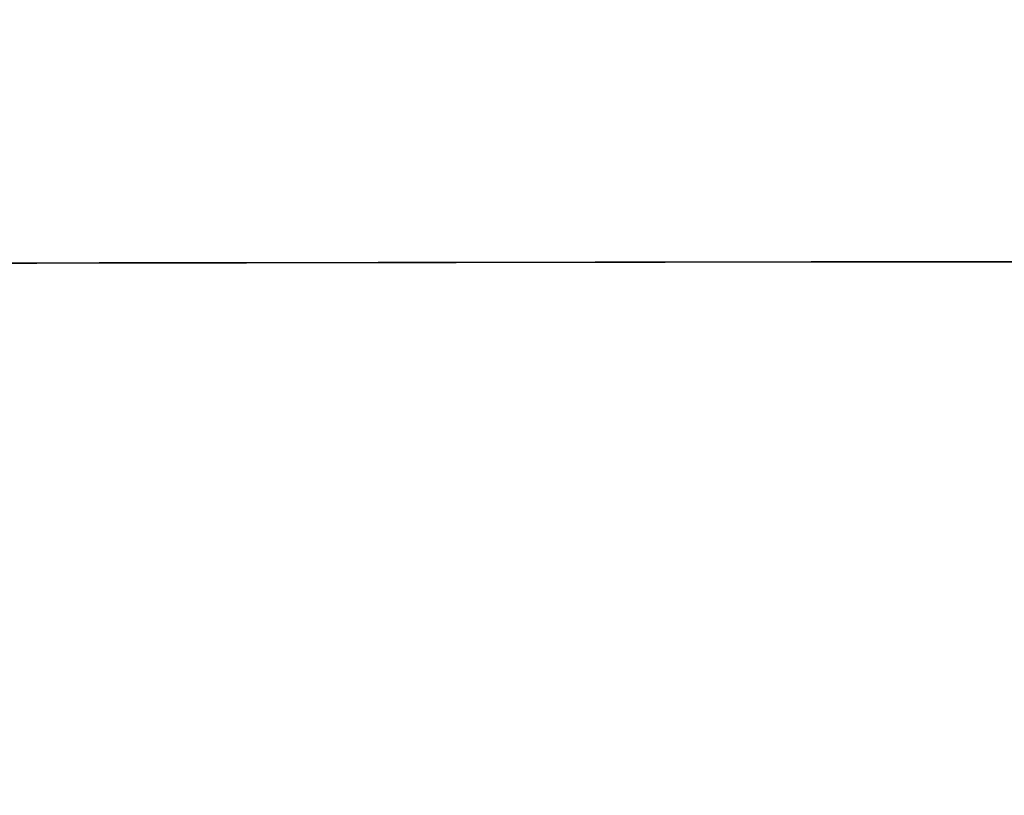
# Model space of a CAD drawing. Header units: millimetres. Extents: x -2852 to 102, y -106 to 97.
# Tile 185 of 256: x -1354 to -1335, y -12 to 3. Entities that reach past the tile are written whole.
import ezdxf

# ---------------------------------------------------------------- set-up
doc = ezdxf.new("R2010")
doc.units = ezdxf.units.MM
doc.header["$MEASUREMENT"] = 0
doc.layers.add('Predefinito', color=5, linetype='Continuous')

msp = doc.modelspace()

# ---------------------------------------------------------------- linework, layer by layer
at = {"layer": 'Predefinito', "extrusion": (-0.001367, 0.999999, 0)}
for points in [[(983.367, 1026.299), (1033.951, 933.904), (1051.093, 904.448), (1068.819, 875.343), (1088.349, 844.957), (1109.189, 814.542), (1120.088, 799.478), (1131.274, 784.626), (1142.741, 770.047), (1154.541, 755.736), (1166.545, 741.9), (1178.925, 728.401), (1191.433, 715.565), (1197.843, 709.301), (1204.361, 703.152), (1210.798, 697.297), (1217.344, 691.567), (1224.005, 685.97), (1230.784, 680.516), (1237.443, 675.397), (1244.219, 670.432), (1251.114, 665.636), (1258.13, 661.02), (1265.006, 656.757), (1271.998, 652.689), (1279.108, 648.829), (1286.336, 645.193), (1293.43, 641.909), (1300.63, 638.866), (1304.269, 637.439), (1307.932, 636.079), (1311.621, 634.787), (1315.334, 633.565), (1319.524, 632.282), (1323.741, 631.09), (1327.982, 629.991), (1332.246, 628.985), (1336.28, 628.121), (1340.331, 627.339), (1344.397, 626.637), (1348.476, 626.015), (1352.54, 625.477), (1356.612, 625.017), (1360.693, 624.634), (1364.78, 624.328), (1368.873, 624.098), (1372.969, 623.942), (1377.067, 623.861), (1381.166, 623.853), (1389.34, 624.051), (1397.501, 624.529), (1405.643, 625.279), (1413.756, 626.292), (1421.825, 627.558), (1429.852, 629.072), (1437.83, 630.826), (1445.754, 632.811), (1453.584, 635.012), (1461.349, 637.429), (1469.045, 640.057), (1476.669, 642.89), (1484.127, 645.886), (1491.506, 649.073), (1498.801, 652.448), (1506.009, 656.005), (1512.971, 659.66), (1519.841, 663.485), (1526.614, 667.477), (1533.286, 671.637), (1539.437, 675.681), (1545.49, 679.871), (1551.44, 684.206), (1557.281, 688.686), (1564.678, 694.709), (1571.871, 700.974), (1575.681, 704.469), (1579.427, 708.031), (1583.109, 711.66), (1586.726, 715.354), (1593.639, 722.79), (1600.298, 730.452), (1606.653, 738.254), (1612.769, 746.245), (1618.65, 754.398), (1624.315, 762.705), (1629.811, 771.198), (1635.117, 779.808), (1640.353, 788.694), (1645.432, 797.672), (1655.203, 815.841), (1710.52, 926.067), (1722.234, 947.605), (1734.908, 969.545), (1758.397, 1007.397), (1761.524, 1012.752), (1762.955, 1015.323), (1764.339, 1017.918), (1765.581, 1020.37), (1766.76, 1022.852), (1767.749, 1025.096), (1768.215, 1026.23), (1768.66, 1027.372)], [(983.367, 1026.299), (1033.951, 933.904), (1051.093, 904.448), (1068.819, 875.343), (1088.349, 844.957), (1109.189, 814.542), (1120.088, 799.478), (1131.274, 784.626), (1142.741, 770.047), (1154.541, 755.736), (1166.545, 741.9), (1178.925, 728.401), (1191.433, 715.565), (1197.843, 709.301), (1204.361, 703.152), (1210.798, 697.297), (1217.344, 691.567), (1224.005, 685.97), (1230.784, 680.516), (1237.443, 675.397), (1244.219, 670.432), (1251.114, 665.636), (1258.13, 661.02), (1265.006, 656.757), (1271.998, 652.689), (1279.108, 648.829), (1286.336, 645.193), (1293.43, 641.909), (1300.63, 638.866), (1304.269, 637.439), (1307.932, 636.079), (1311.621, 634.787), (1315.334, 633.565), (1319.524, 632.282), (1323.741, 631.09), (1327.982, 629.991), (1332.246, 628.985), (1336.28, 628.121), (1340.331, 627.339), (1344.397, 626.637), (1348.476, 626.015), (1352.54, 625.477), (1356.612, 625.017), (1360.693, 624.634), (1364.78, 624.328), (1368.873, 624.098), (1372.969, 623.942), (1377.067, 623.861), (1381.166, 623.853), (1389.34, 624.051), (1397.501, 624.529), (1405.643, 625.279), (1413.756, 626.292), (1421.825, 627.558), (1429.852, 629.072), (1437.83, 630.826), (1445.754, 632.811), (1453.584, 635.012), (1461.349, 637.429), (1469.045, 640.057), (1476.669, 642.89), (1484.127, 645.886), (1491.506, 649.073), (1498.801, 652.448), (1506.009, 656.005), (1512.971, 659.66), (1519.841, 663.485), (1526.614, 667.477), (1533.286, 671.637), (1539.437, 675.681), (1545.49, 679.871), (1551.44, 684.206), (1557.281, 688.686), (1564.678, 694.709), (1571.871, 700.974), (1575.681, 704.469), (1579.427, 708.031), (1583.109, 711.66), (1586.726, 715.354), (1593.639, 722.79), (1600.298, 730.452), (1606.653, 738.254), (1612.769, 746.245), (1618.65, 754.398), (1624.315, 762.705), (1629.811, 771.198), (1635.117, 779.808), (1640.353, 788.694), (1645.432, 797.672), (1655.203, 815.841), (1710.52, 926.067), (1722.234, 947.605), (1734.908, 969.545), (1758.397, 1007.397), (1761.524, 1012.752), (1762.955, 1015.323), (1764.339, 1017.918), (1765.581, 1020.37), (1766.76, 1022.852), (1767.749, 1025.096), (1768.215, 1026.23), (1768.66, 1027.372)], [(977.044, 1023.296), (1027.688, 930.777), (1044.889, 901.207), (1062.687, 871.968), (1082.309, 841.419), (1103.267, 810.81), (1114.235, 795.638), (1125.5, 780.669), (1137.055, 765.964), (1148.955, 751.517), (1161.072, 737.536), (1173.581, 723.881), (1186.234, 710.878), (1192.725, 704.526), (1199.33, 698.285), (1205.858, 692.338), (1212.502, 686.511), (1219.269, 680.815), (1226.162, 675.259), (1232.941, 670.037), (1239.845, 664.967), (1246.879, 660.062), (1254.046, 655.335), (1261.078, 650.963), (1268.239, 646.784), (1275.531, 642.812), (1282.954, 639.064), (1290.251, 635.672), (1297.669, 632.523), (1301.422, 631.044), (1305.203, 629.633), (1309.013, 628.291), (1312.852, 627.02), (1317.186, 625.684), (1321.548, 624.442), (1325.935, 623.297), (1330.343, 622.248), (1334.513, 621.348), (1338.7, 620.531), (1342.902, 619.798), (1347.115, 619.149), (1351.312, 618.586), (1355.516, 618.103), (1359.727, 617.701), (1363.944, 617.378), (1368.164, 617.134), (1372.387, 616.966), (1376.611, 616.876), (1380.834, 616.861), (1389.25, 617.052), (1397.648, 617.531), (1406.019, 618.289), (1414.355, 619.317), (1422.64, 620.606), (1430.877, 622.148), (1439.06, 623.935), (1447.182, 625.958), (1455.203, 628.202), (1463.155, 630.666), (1471.033, 633.345), (1478.834, 636.234), (1486.464, 639.288), (1494.011, 642.537), (1501.471, 645.977), (1508.841, 649.604), (1515.96, 653.33), (1522.985, 657.23), (1529.912, 661.303), (1536.736, 665.546), (1543.03, 669.674), (1549.225, 673.951), (1555.319, 678.379), (1561.304, 682.958), (1568.889, 689.117), (1576.266, 695.526), (1580.173, 699.1), (1584.015, 702.744), (1587.79, 706.456), (1591.499, 710.234), (1598.583, 717.834), (1605.402, 725.662), (1611.903, 733.624), (1618.152, 741.771), (1624.154, 750.073), (1629.926, 758.52), (1635.517, 767.144), (1640.906, 775.874), (1646.215, 784.869), (1651.356, 793.943), (1661.22, 812.264), (1716.516, 922.454), (1728.145, 943.855), (1740.711, 965.629), (1764.196, 1003.476), (1767.419, 1008.976), (1770.366, 1014.359), (1771.688, 1016.949), (1772.962, 1019.604), (1774.047, 1022.041), (1774.568, 1023.29), (1775.071, 1024.56)], [(977.044, 1023.296), (1027.688, 930.777), (1044.889, 901.207), (1062.687, 871.968), (1082.309, 841.419), (1103.267, 810.81), (1114.235, 795.638), (1125.5, 780.669), (1137.055, 765.964), (1148.955, 751.517), (1161.072, 737.536), (1173.581, 723.881), (1186.234, 710.878), (1192.725, 704.526), (1199.33, 698.285), (1205.858, 692.338), (1212.502, 686.511), (1219.269, 680.815), (1226.162, 675.259), (1232.941, 670.037), (1239.845, 664.967), (1246.879, 660.062), (1254.046, 655.335), (1261.078, 650.963), (1268.239, 646.784), (1275.531, 642.812), (1282.954, 639.064), (1290.251, 635.672), (1297.669, 632.523), (1301.422, 631.044), (1305.203, 629.633), (1309.013, 628.291), (1312.852, 627.02), (1317.186, 625.684), (1321.548, 624.442), (1325.935, 623.297), (1330.343, 622.248), (1334.513, 621.348), (1338.7, 620.531), (1342.902, 619.798), (1347.115, 619.149), (1351.312, 618.586), (1355.516, 618.103), (1359.727, 617.701), (1363.944, 617.378), (1368.164, 617.134), (1372.387, 616.966), (1376.611, 616.876), (1380.834, 616.861), (1389.25, 617.052), (1397.648, 617.531), (1406.019, 618.289), (1414.355, 619.317), (1422.64, 620.606), (1430.877, 622.148), (1439.06, 623.935), (1447.182, 625.958), (1455.203, 628.202), (1463.155, 630.666), (1471.033, 633.345), (1478.834, 636.234), (1486.464, 639.288), (1494.011, 642.537), (1501.471, 645.977), (1508.841, 649.604), (1515.96, 653.33), (1522.985, 657.23), (1529.912, 661.303), (1536.736, 665.546), (1543.03, 669.674), (1549.225, 673.951), (1555.319, 678.379), (1561.304, 682.958), (1568.889, 689.117), (1576.266, 695.526), (1580.173, 699.1), (1584.015, 702.744), (1587.79, 706.456), (1591.499, 710.234), (1598.583, 717.834), (1605.402, 725.662), (1611.903, 733.624), (1618.152, 741.771), (1624.154, 750.073), (1629.926, 758.52), (1635.517, 767.144), (1640.906, 775.874), (1646.215, 784.869), (1651.356, 793.943), (1661.22, 812.264), (1716.516, 922.454), (1728.145, 943.855), (1740.711, 965.629), (1764.196, 1003.476), (1767.419, 1008.976), (1770.366, 1014.359), (1771.688, 1016.949), (1772.962, 1019.604), (1774.047, 1022.041), (1774.568, 1023.29), (1775.071, 1024.56)], [(1768.786, 1027.529), (1768.345, 1026.387), (1767.872, 1025.227), (1766.829, 1022.851), (1765.669, 1020.407), (1764.401, 1017.901), (1763.035, 1015.338), (1761.581, 1012.724), (1758.447, 1007.359), (1730.929, 962.685), (1718.578, 940.88), (1707.13, 919.481), (1657.165, 819.479), (1647.371, 801.056), (1637.226, 783.218), (1631.965, 774.526), (1626.549, 765.991), (1620.956, 757.614), (1615.163, 749.4), (1609.147, 741.351), (1602.886, 733.471), (1596.358, 725.762), (1589.541, 718.229), (1582.411, 710.874), (1578.722, 707.264), (1574.947, 703.7), (1571.083, 700.182), (1567.126, 696.711), (1563.075, 693.287), (1558.926, 689.91), (1553.036, 685.329), (1546.963, 680.846), (1540.714, 676.472), (1534.296, 672.212), (1527.718, 668.076), (1520.987, 664.072), (1514.11, 660.207), (1507.096, 656.491), (1499.951, 652.931), (1492.685, 649.535), (1485.303, 646.311), (1477.814, 643.268), (1470.226, 640.414), (1462.546, 637.756), (1454.782, 635.304), (1446.942, 633.065), (1439.032, 631.047), (1431.062, 629.258), (1423.038, 627.707), (1414.968, 626.402), (1406.86, 625.351), (1398.721, 624.561), (1390.559, 624.042), (1382.383, 623.802), (1378.291, 623.788), (1374.198, 623.847), (1370.106, 623.98), (1366.014, 624.188), (1361.924, 624.471), (1357.837, 624.831), (1353.754, 625.268), (1349.676, 625.785), (1345.604, 626.381), (1341.538, 627.058), (1337.48, 627.816), (1333.431, 628.658), (1329.391, 629.583), (1325.362, 630.593), (1321.344, 631.69), (1317.339, 632.873), (1313.665, 634.039), (1310.002, 635.278), (1306.35, 636.59), (1302.711, 637.973), (1299.083, 639.427), (1295.468, 640.95), (1288.273, 644.199), (1281.128, 647.713), (1274.033, 651.484), (1266.99, 655.503), (1259.999, 659.761), (1253.062, 664.252), (1246.179, 668.966), (1239.352, 673.895), (1232.581, 679.031), (1225.868, 684.365), (1219.214, 689.89), (1212.619, 695.597), (1206.084, 701.478), (1199.611, 707.524), (1193.201, 713.727), (1180.572, 726.573), (1168.206, 739.949), (1156.11, 753.788), (1144.293, 768.025), (1132.762, 782.594), (1121.526, 797.427), (1110.593, 812.46), (1089.667, 842.859), (1070.048, 873.26), (1051.801, 903.136), (1034.991, 931.956), (983.404, 1026.1)], [(1768.786, 1027.529), (1768.345, 1026.387), (1767.872, 1025.227), (1766.829, 1022.851), (1765.669, 1020.407), (1764.401, 1017.901), (1763.035, 1015.338), (1761.581, 1012.724), (1758.447, 1007.359), (1730.929, 962.685), (1718.578, 940.88), (1707.13, 919.481), (1657.165, 819.479), (1647.371, 801.056), (1637.226, 783.218), (1631.965, 774.526), (1626.549, 765.991), (1620.956, 757.614), (1615.163, 749.4), (1609.147, 741.351), (1602.886, 733.471), (1596.358, 725.762), (1589.541, 718.229), (1582.411, 710.874), (1578.722, 707.264), (1574.947, 703.7), (1571.083, 700.182), (1567.126, 696.711), (1563.075, 693.287), (1558.926, 689.91), (1553.036, 685.329), (1546.963, 680.846), (1540.714, 676.472), (1534.296, 672.212), (1527.718, 668.076), (1520.987, 664.072), (1514.11, 660.207), (1507.096, 656.491), (1499.951, 652.931), (1492.685, 649.535), (1485.303, 646.311), (1477.814, 643.268), (1470.226, 640.414), (1462.546, 637.756), (1454.782, 635.304), (1446.942, 633.065), (1439.032, 631.047), (1431.062, 629.258), (1423.038, 627.707), (1414.968, 626.402), (1406.86, 625.351), (1398.721, 624.561), (1390.559, 624.042), (1382.383, 623.802), (1378.291, 623.788), (1374.198, 623.847), (1370.106, 623.98), (1366.014, 624.188), (1361.924, 624.471), (1357.837, 624.831), (1353.754, 625.268), (1349.676, 625.785), (1345.604, 626.381), (1341.538, 627.058), (1337.48, 627.816), (1333.431, 628.658), (1329.391, 629.583), (1325.362, 630.593), (1321.344, 631.69), (1317.339, 632.873), (1313.665, 634.039), (1310.002, 635.278), (1306.35, 636.59), (1302.711, 637.973), (1299.083, 639.427), (1295.468, 640.95), (1288.273, 644.199), (1281.128, 647.713), (1274.033, 651.484), (1266.99, 655.503), (1259.999, 659.761), (1253.062, 664.252), (1246.179, 668.966), (1239.352, 673.895), (1232.581, 679.031), (1225.868, 684.365), (1219.214, 689.89), (1212.619, 695.597), (1206.084, 701.478), (1199.611, 707.524), (1193.201, 713.727), (1180.572, 726.573), (1168.206, 739.949), (1156.11, 753.788), (1144.293, 768.025), (1132.762, 782.594), (1121.526, 797.427), (1110.593, 812.46), (1089.667, 842.859), (1070.048, 873.26), (1051.801, 903.136), (1034.991, 931.956), (983.404, 1026.1)], [(989.691, 1029.301), (1040.214, 937.031), (1057.297, 907.69), (1074.952, 878.718), (1094.389, 848.496), (1115.111, 818.274), (1125.94, 803.318), (1137.048, 788.583), (1148.428, 774.129), (1160.127, 759.954), (1172.018, 746.264), (1184.269, 732.922), (1196.632, 720.252), (1202.961, 714.077), (1209.392, 708.019), (1215.738, 702.257), (1222.186, 696.622), (1228.741, 691.124), (1235.405, 685.773), (1241.945, 680.757), (1248.592, 675.898), (1255.348, 671.21), (1262.214, 666.705), (1268.933, 662.552), (1275.757, 658.594), (1282.686, 654.846), (1289.718, 651.322), (1296.609, 648.146), (1303.592, 645.208), (1307.116, 643.834), (1310.662, 642.525), (1314.229, 641.283), (1317.816, 640.11), (1321.862, 638.88), (1325.934, 637.738), (1330.029, 636.685), (1334.148, 635.721), (1338.046, 634.895), (1341.961, 634.146), (1345.892, 633.475), (1349.837, 632.882), (1353.768, 632.369), (1357.709, 631.931), (1361.659, 631.567), (1365.616, 631.278), (1369.581, 631.062), (1373.55, 630.918), (1377.523, 630.846), (1381.498, 630.845), (1389.429, 631.051), (1397.355, 631.528), (1405.267, 632.269), (1413.157, 633.266), (1421.01, 634.511), (1428.826, 635.997), (1436.601, 637.717), (1444.327, 639.664), (1451.964, 641.822), (1459.543, 644.192), (1467.057, 646.769), (1474.503, 649.547), (1481.79, 652.485), (1489.001, 655.61), (1496.131, 658.918), (1503.177, 662.407), (1509.982, 665.99), (1516.697, 669.739), (1523.317, 673.652), (1529.836, 677.728), (1535.844, 681.689), (1541.754, 685.791), (1547.561, 690.033), (1553.257, 694.414), (1560.467, 700.301), (1567.476, 706.423), (1571.188, 709.837), (1574.839, 713.318), (1578.427, 716.865), (1581.953, 720.475), (1588.695, 727.746), (1595.195, 735.243), (1601.403, 742.884), (1607.385, 750.719), (1613.146, 758.723), (1618.704, 766.89), (1624.104, 775.252), (1629.327, 783.742), (1634.49, 792.519), (1639.508, 801.401), (1649.186, 819.418), (1704.525, 929.679), (1716.324, 951.356), (1729.106, 973.46), (1752.598, 1011.318), (1755.63, 1016.527), (1757, 1019.002), (1758.311, 1021.478), (1759.473, 1023.791), (1760.559, 1026.099), (1761.45, 1028.15), (1761.862, 1029.17), (1762.25, 1030.183)], [(989.691, 1029.301), (1040.214, 937.031), (1057.297, 907.69), (1074.952, 878.718), (1094.389, 848.496), (1115.111, 818.274), (1125.94, 803.318), (1137.048, 788.583), (1148.428, 774.129), (1160.127, 759.954), (1172.018, 746.264), (1184.269, 732.922), (1196.632, 720.252), (1202.961, 714.077), (1209.392, 708.019), (1215.738, 702.257), (1222.186, 696.622), (1228.741, 691.124), (1235.405, 685.773), (1241.945, 680.757), (1248.592, 675.898), (1255.348, 671.21), (1262.214, 666.705), (1268.933, 662.552), (1275.757, 658.594), (1282.686, 654.846), (1289.718, 651.322), (1296.609, 648.146), (1303.592, 645.208), (1307.116, 643.834), (1310.662, 642.525), (1314.229, 641.283), (1317.816, 640.11), (1321.862, 638.88), (1325.934, 637.738), (1330.029, 636.685), (1334.148, 635.721), (1338.046, 634.895), (1341.961, 634.146), (1345.892, 633.475), (1349.837, 632.882), (1353.768, 632.369), (1357.709, 631.931), (1361.659, 631.567), (1365.616, 631.278), (1369.581, 631.062), (1373.55, 630.918), (1377.523, 630.846), (1381.498, 630.845), (1389.429, 631.051), (1397.355, 631.528), (1405.267, 632.269), (1413.157, 633.266), (1421.01, 634.511), (1428.826, 635.997), (1436.601, 637.717), (1444.327, 639.664), (1451.964, 641.822), (1459.543, 644.192), (1467.057, 646.769), (1474.503, 649.547), (1481.79, 652.485), (1489.001, 655.61), (1496.131, 658.918), (1503.177, 662.407), (1509.982, 665.99), (1516.697, 669.739), (1523.317, 673.652), (1529.836, 677.728), (1535.844, 681.689), (1541.754, 685.791), (1547.561, 690.033), (1553.257, 694.414), (1560.467, 700.301), (1567.476, 706.423), (1571.188, 709.837), (1574.839, 713.318), (1578.427, 716.865), (1581.953, 720.475), (1588.695, 727.746), (1595.195, 735.243), (1601.403, 742.884), (1607.385, 750.719), (1613.146, 758.723), (1618.704, 766.89), (1624.104, 775.252), (1629.327, 783.742), (1634.49, 792.519), (1639.508, 801.401), (1649.186, 819.418), (1704.525, 929.679), (1716.324, 951.356), (1729.106, 973.46), (1752.598, 1011.318), (1755.63, 1016.527), (1757, 1019.002), (1758.311, 1021.478), (1759.473, 1023.791), (1760.559, 1026.099), (1761.45, 1028.15), (1761.862, 1029.17), (1762.25, 1030.183)], [(983.367, 1026.299), (1033.951, 933.904), (1051.093, 904.448), (1068.819, 875.343), (1088.349, 844.957), (1109.189, 814.542), (1120.088, 799.478), (1131.274, 784.626), (1142.741, 770.047), (1154.541, 755.736), (1166.545, 741.9), (1178.925, 728.401), (1191.433, 715.565), (1197.843, 709.301), (1204.361, 703.152), (1210.798, 697.297), (1217.344, 691.567), (1224.005, 685.97), (1230.784, 680.516), (1237.443, 675.397), (1244.219, 670.432), (1251.114, 665.636), (1258.13, 661.02), (1265.006, 656.757), (1271.998, 652.689), (1279.108, 648.829), (1286.336, 645.193), (1293.43, 641.909), (1300.63, 638.866), (1304.269, 637.439), (1307.932, 636.079), (1311.621, 634.787), (1315.334, 633.565), (1319.524, 632.282), (1323.741, 631.09), (1327.982, 629.991), (1332.246, 628.985), (1336.28, 628.121), (1340.331, 627.339), (1344.397, 626.637), (1348.476, 626.015), (1352.54, 625.477), (1356.612, 625.017), (1360.693, 624.634), (1364.78, 624.328), (1368.873, 624.098), (1372.969, 623.942), (1377.067, 623.861), (1381.166, 623.853), (1389.34, 624.051), (1397.501, 624.529), (1405.643, 625.279), (1413.756, 626.292), (1421.825, 627.558), (1429.852, 629.072), (1437.83, 630.826), (1445.754, 632.811), (1453.584, 635.012), (1461.349, 637.429), (1469.045, 640.057), (1476.669, 642.89), (1484.127, 645.886), (1491.506, 649.073), (1498.801, 652.448), (1506.009, 656.005), (1512.971, 659.66), (1519.841, 663.485), (1526.614, 667.477), (1533.286, 671.637), (1539.437, 675.681), (1545.49, 679.871), (1551.44, 684.206), (1557.281, 688.686), (1564.678, 694.709), (1571.871, 700.974), (1575.681, 704.469), (1579.427, 708.031), (1583.109, 711.66), (1586.726, 715.354), (1593.639, 722.79), (1600.298, 730.452), (1606.653, 738.254), (1612.769, 746.245), (1618.65, 754.398), (1624.315, 762.705), (1629.811, 771.198), (1635.117, 779.808), (1640.353, 788.694), (1645.432, 797.672), (1655.203, 815.841), (1710.52, 926.067), (1722.234, 947.605), (1734.908, 969.545), (1758.397, 1007.397), (1761.524, 1012.752), (1762.955, 1015.323), (1764.339, 1017.918), (1765.581, 1020.37), (1766.76, 1022.852), (1767.749, 1025.096), (1768.215, 1026.23), (1768.66, 1027.372)], [(983.367, 1026.299), (1033.951, 933.904), (1051.093, 904.448), (1068.819, 875.343), (1088.349, 844.957), (1109.189, 814.542), (1120.088, 799.478), (1131.274, 784.626), (1142.741, 770.047), (1154.541, 755.736), (1166.545, 741.9), (1178.925, 728.401), (1191.433, 715.565), (1197.843, 709.301), (1204.361, 703.152), (1210.798, 697.297), (1217.344, 691.567), (1224.005, 685.97), (1230.784, 680.516), (1237.443, 675.397), (1244.219, 670.432), (1251.114, 665.636), (1258.13, 661.02), (1265.006, 656.757), (1271.998, 652.689), (1279.108, 648.829), (1286.336, 645.193), (1293.43, 641.909), (1300.63, 638.866), (1304.269, 637.439), (1307.932, 636.079), (1311.621, 634.787), (1315.334, 633.565), (1319.524, 632.282), (1323.741, 631.09), (1327.982, 629.991), (1332.246, 628.985), (1336.28, 628.121), (1340.331, 627.339), (1344.397, 626.637), (1348.476, 626.015), (1352.54, 625.477), (1356.612, 625.017), (1360.693, 624.634), (1364.78, 624.328), (1368.873, 624.098), (1372.969, 623.942), (1377.067, 623.861), (1381.166, 623.853), (1389.34, 624.051), (1397.501, 624.529), (1405.643, 625.279), (1413.756, 626.292), (1421.825, 627.558), (1429.852, 629.072), (1437.83, 630.826), (1445.754, 632.811), (1453.584, 635.012), (1461.349, 637.429), (1469.045, 640.057), (1476.669, 642.89), (1484.127, 645.886), (1491.506, 649.073), (1498.801, 652.448), (1506.009, 656.005), (1512.971, 659.66), (1519.841, 663.485), (1526.614, 667.477), (1533.286, 671.637), (1539.437, 675.681), (1545.49, 679.871), (1551.44, 684.206), (1557.281, 688.686), (1564.678, 694.709), (1571.871, 700.974), (1575.681, 704.469), (1579.427, 708.031), (1583.109, 711.66), (1586.726, 715.354), (1593.639, 722.79), (1600.298, 730.452), (1606.653, 738.254), (1612.769, 746.245), (1618.65, 754.398), (1624.315, 762.705), (1629.811, 771.198), (1635.117, 779.808), (1640.353, 788.694), (1645.432, 797.672), (1655.203, 815.841), (1710.52, 926.067), (1722.234, 947.605), (1734.908, 969.545), (1758.397, 1007.397), (1761.524, 1012.752), (1762.955, 1015.323), (1764.339, 1017.918), (1765.581, 1020.37), (1766.76, 1022.852), (1767.749, 1025.096), (1768.215, 1026.23), (1768.66, 1027.372)]]:
    msp.add_lwpolyline(points, dxfattribs=at)
at = {"layer": 'Predefinito', "extrusion": (0.980924, 0.001341, 0.194387)}
msp.add_lwpolyline([(-2.777, 869.2), (-2.622, 869.202), (-2.465, 869.207), (-2.307, 869.216), (-2.148, 869.228), (-1.988, 869.245), (-1.827, 869.265), (-1.665, 869.289), (-1.503, 869.317), (-1.34, 869.349), (-1.177, 869.385), (-1.014, 869.426), (-0.851, 869.47), (-0.688, 869.519), (-0.525, 869.572), (-0.362, 869.63), (-0.2, 869.691), (-0.039, 869.758), (0.121, 869.828), (0.28, 869.903), (0.438, 869.982), (0.595, 870.065), (0.749, 870.153), (0.902, 870.245), (1.054, 870.341), (1.203, 870.441), (1.349, 870.545), (1.494, 870.653), (1.635, 870.765), (1.774, 870.881), (1.91, 871.001), (2.043, 871.124), (2.173, 871.25), (2.299, 871.38), (2.422, 871.513), (2.542, 871.649), (2.658, 871.788), (2.77, 871.93), (2.878, 872.074), (2.982, 872.221), (3.082, 872.369), (3.178, 872.521), (3.27, 872.674), (3.358, 872.828), (3.441, 872.985), (3.52, 873.143), (3.595, 873.302), (3.665, 873.462), (3.732, 873.623), (3.793, 873.785), (3.851, 873.948), (3.904, 874.111), (3.953, 874.274), (3.997, 874.437), (4.038, 874.6), (4.074, 874.763), (4.106, 874.926), (4.134, 875.088), (4.158, 875.25), (4.178, 875.411), (4.195, 875.571), (4.207, 875.73), (4.216, 875.888), (4.221, 876.045), (4.223, 876.2), (4.221, 876.355), (4.216, 876.512), (4.207, 876.67), (4.195, 876.829), (4.178, 876.989), (4.158, 877.15), (4.134, 877.311), (4.106, 877.474), (4.074, 877.636), (4.038, 877.799), (3.997, 877.963), (3.953, 878.126), (3.904, 878.289), (3.851, 878.452), (3.793, 878.615), (3.732, 878.777), (3.665, 878.938), (3.595, 879.098), (3.52, 879.257), (3.441, 879.415), (3.358, 879.571), (3.27, 879.726), (3.178, 879.879), (3.082, 880.03), (2.982, 880.179), (2.878, 880.326), (2.77, 880.47), (2.658, 880.612), (2.542, 880.751), (2.422, 880.887), (2.299, 881.02), (2.173, 881.15), (2.043, 881.276), (1.91, 881.399), (1.774, 881.519), (1.635, 881.634), (1.494, 881.746), (1.349, 881.855), (1.203, 881.959), (1.054, 882.059), (0.902, 882.155), (0.749, 882.247), (0.595, 882.335), (0.438, 882.418), (0.28, 882.497), (0.121, 882.572), (-0.039, 882.642), (-0.2, 882.708), (-0.362, 882.77), (-0.525, 882.828), (-0.688, 882.881), (-0.851, 882.93), (-1.014, 882.974), (-1.177, 883.015), (-1.34, 883.051), (-1.503, 883.083), (-1.665, 883.111), (-1.827, 883.135), (-1.988, 883.155), (-2.148, 883.172), (-2.307, 883.184), (-2.465, 883.193), (-2.622, 883.198), (-2.777, 883.2), (-2.932, 883.198), (-3.089, 883.193), (-3.247, 883.184), (-3.406, 883.172), (-3.566, 883.155), (-3.727, 883.135), (-3.888, 883.111), (-4.051, 883.083), (-4.213, 883.051), (-4.376, 883.015), (-4.54, 882.974), (-4.703, 882.93), (-4.866, 882.881), (-5.029, 882.828), (-5.192, 882.77), (-5.354, 882.708), (-5.515, 882.642), (-5.675, 882.572), (-5.834, 882.497), (-5.992, 882.418), (-6.148, 882.335), (-6.303, 882.247), (-6.456, 882.155), (-6.607, 882.059), (-6.756, 881.959), (-6.903, 881.855), (-7.047, 881.746), (-7.189, 881.634), (-7.328, 881.519), (-7.464, 881.399), (-7.597, 881.276), (-7.727, 881.15), (-7.853, 881.02), (-7.976, 880.887), (-8.096, 880.751), (-8.211, 880.612), (-8.323, 880.47), (-8.432, 880.326), (-8.536, 880.179), (-8.636, 880.03), (-8.732, 879.879), (-8.824, 879.726), (-8.911, 879.571), (-8.995, 879.415), (-9.074, 879.257), (-9.149, 879.098), (-9.219, 878.938), (-9.285, 878.777), (-9.347, 878.615), (-9.405, 878.452), (-9.458, 878.289), (-9.507, 878.126), (-9.551, 877.963), (-9.592, 877.799), (-9.628, 877.636), (-9.66, 877.474), (-9.688, 877.311), (-9.712, 877.15), (-9.732, 876.989), (-9.749, 876.829), (-9.761, 876.67), (-9.77, 876.512), (-9.775, 876.355), (-9.777, 876.2), (-9.775, 876.045), (-9.77, 875.888), (-9.761, 875.73), (-9.749, 875.571), (-9.732, 875.411), (-9.712, 875.25), (-9.688, 875.088), (-9.66, 874.926), (-9.628, 874.763), (-9.592, 874.6), (-9.551, 874.437), (-9.507, 874.274), (-9.458, 874.111), (-9.405, 873.948), (-9.347, 873.785), (-9.285, 873.623), (-9.219, 873.462), (-9.149, 873.302), (-9.074, 873.143), (-8.995, 872.985), (-8.911, 872.828), (-8.824, 872.674), (-8.732, 872.521), (-8.636, 872.369), (-8.536, 872.221), (-8.432, 872.074), (-8.323, 871.93), (-8.211, 871.788), (-8.096, 871.649), (-7.976, 871.513), (-7.853, 871.38), (-7.727, 871.25), (-7.597, 871.124), (-7.464, 871.001), (-7.328, 870.881), (-7.189, 870.765), (-7.047, 870.653), (-6.903, 870.545), (-6.756, 870.441), (-6.607, 870.341), (-6.456, 870.245), (-6.303, 870.153), (-6.148, 870.065), (-5.992, 869.982), (-5.834, 869.903), (-5.675, 869.828), (-5.515, 869.758), (-5.354, 869.691), (-5.192, 869.63), (-5.029, 869.572), (-4.866, 869.519), (-4.703, 869.47), (-4.54, 869.426), (-4.376, 869.385), (-4.213, 869.349), (-4.051, 869.317), (-3.888, 869.289), (-3.727, 869.265), (-3.566, 869.245), (-3.406, 869.228), (-3.247, 869.216), (-3.089, 869.207), (-2.932, 869.202), (-2.777, 869.2)], dxfattribs=at)
msp.add_lwpolyline([(-2.777, 869.2), (-2.622, 869.202), (-2.465, 869.207), (-2.307, 869.216), (-2.148, 869.228), (-1.988, 869.245), (-1.827, 869.265), (-1.665, 869.289), (-1.503, 869.317), (-1.34, 869.349), (-1.177, 869.385), (-1.014, 869.426), (-0.851, 869.47), (-0.688, 869.519), (-0.525, 869.572), (-0.362, 869.63), (-0.2, 869.691), (-0.039, 869.758), (0.121, 869.828), (0.28, 869.903), (0.438, 869.982), (0.595, 870.065), (0.749, 870.153), (0.902, 870.245), (1.054, 870.341), (1.203, 870.441), (1.349, 870.545), (1.494, 870.653), (1.635, 870.765), (1.774, 870.881), (1.91, 871.001), (2.043, 871.124), (2.173, 871.25), (2.299, 871.38), (2.422, 871.513), (2.542, 871.649), (2.658, 871.788), (2.77, 871.93), (2.878, 872.074), (2.982, 872.221), (3.082, 872.369), (3.178, 872.521), (3.27, 872.674), (3.358, 872.828), (3.441, 872.985), (3.52, 873.143), (3.595, 873.302), (3.665, 873.462), (3.732, 873.623), (3.793, 873.785), (3.851, 873.948), (3.904, 874.111), (3.953, 874.274), (3.997, 874.437), (4.038, 874.6), (4.074, 874.763), (4.106, 874.926), (4.134, 875.088), (4.158, 875.25), (4.178, 875.411), (4.195, 875.571), (4.207, 875.73), (4.216, 875.888), (4.221, 876.045), (4.223, 876.2), (4.221, 876.355), (4.216, 876.512), (4.207, 876.67), (4.195, 876.829), (4.178, 876.989), (4.158, 877.15), (4.134, 877.311), (4.106, 877.474), (4.074, 877.636), (4.038, 877.799), (3.997, 877.963), (3.953, 878.126), (3.904, 878.289), (3.851, 878.452), (3.793, 878.615), (3.732, 878.777), (3.665, 878.938), (3.595, 879.098), (3.52, 879.257), (3.441, 879.415), (3.358, 879.571), (3.27, 879.726), (3.178, 879.879), (3.082, 880.03), (2.982, 880.179), (2.878, 880.326), (2.77, 880.47), (2.658, 880.612), (2.542, 880.751), (2.422, 880.887), (2.299, 881.02), (2.173, 881.15), (2.043, 881.276), (1.91, 881.399), (1.774, 881.519), (1.635, 881.634), (1.494, 881.746), (1.349, 881.855), (1.203, 881.959), (1.054, 882.059), (0.902, 882.155), (0.749, 882.247), (0.595, 882.335), (0.438, 882.418), (0.28, 882.497), (0.121, 882.572), (-0.039, 882.642), (-0.2, 882.708), (-0.362, 882.77), (-0.525, 882.828), (-0.688, 882.881), (-0.851, 882.93), (-1.014, 882.974), (-1.177, 883.015), (-1.34, 883.051), (-1.503, 883.083), (-1.665, 883.111), (-1.827, 883.135), (-1.988, 883.155), (-2.148, 883.172), (-2.307, 883.184), (-2.465, 883.193), (-2.622, 883.198), (-2.777, 883.2), (-2.932, 883.198), (-3.089, 883.193), (-3.247, 883.184), (-3.406, 883.172), (-3.566, 883.155), (-3.727, 883.135), (-3.888, 883.111), (-4.051, 883.083), (-4.213, 883.051), (-4.376, 883.015), (-4.54, 882.974), (-4.703, 882.93), (-4.866, 882.881), (-5.029, 882.828), (-5.192, 882.77), (-5.354, 882.708), (-5.515, 882.642), (-5.675, 882.572), (-5.834, 882.497), (-5.992, 882.418), (-6.148, 882.335), (-6.303, 882.247), (-6.456, 882.155), (-6.607, 882.059), (-6.756, 881.959), (-6.903, 881.855), (-7.047, 881.746), (-7.189, 881.634), (-7.328, 881.519), (-7.464, 881.399), (-7.597, 881.276), (-7.727, 881.15), (-7.853, 881.02), (-7.976, 880.887), (-8.096, 880.751), (-8.211, 880.612), (-8.323, 880.47), (-8.432, 880.326), (-8.536, 880.179), (-8.636, 880.03), (-8.732, 879.879), (-8.824, 879.726), (-8.911, 879.571), (-8.995, 879.415), (-9.074, 879.257), (-9.149, 879.098), (-9.219, 878.938), (-9.285, 878.777), (-9.347, 878.615), (-9.405, 878.452), (-9.458, 878.289), (-9.507, 878.126), (-9.551, 877.963), (-9.592, 877.799), (-9.628, 877.636), (-9.66, 877.474), (-9.688, 877.311), (-9.712, 877.15), (-9.732, 876.989), (-9.749, 876.829), (-9.761, 876.67), (-9.77, 876.512), (-9.775, 876.355), (-9.777, 876.2), (-9.775, 876.045), (-9.77, 875.888), (-9.761, 875.73), (-9.749, 875.571), (-9.732, 875.411), (-9.712, 875.25), (-9.688, 875.088), (-9.66, 874.926), (-9.628, 874.763), (-9.592, 874.6), (-9.551, 874.437), (-9.507, 874.274), (-9.458, 874.111), (-9.405, 873.948), (-9.347, 873.785), (-9.285, 873.623), (-9.219, 873.462), (-9.149, 873.302), (-9.074, 873.143), (-8.995, 872.985), (-8.911, 872.828), (-8.824, 872.674), (-8.732, 872.521), (-8.636, 872.369), (-8.536, 872.221), (-8.432, 872.074), (-8.323, 871.93), (-8.211, 871.788), (-8.096, 871.649), (-7.976, 871.513), (-7.853, 871.38), (-7.727, 871.25), (-7.597, 871.124), (-7.464, 871.001), (-7.328, 870.881), (-7.189, 870.765), (-7.047, 870.653), (-6.903, 870.545), (-6.756, 870.441), (-6.607, 870.341), (-6.456, 870.245), (-6.303, 870.153), (-6.148, 870.065), (-5.992, 869.982), (-5.834, 869.903), (-5.675, 869.828), (-5.515, 869.758), (-5.354, 869.691), (-5.192, 869.63), (-5.029, 869.572), (-4.866, 869.519), (-4.703, 869.47), (-4.54, 869.426), (-4.376, 869.385), (-4.213, 869.349), (-4.051, 869.317), (-3.888, 869.289), (-3.727, 869.265), (-3.566, 869.245), (-3.406, 869.228), (-3.247, 869.216), (-3.089, 869.207), (-2.932, 869.202), (-2.777, 869.2)], dxfattribs=at)
at = {"layer": 'Predefinito', "extrusion": (0.972496, 0.001329, 0.232916)}
msp.add_lwpolyline([(-2.777, 915.27), (-2.622, 915.272), (-2.465, 915.277), (-2.307, 915.286), (-2.148, 915.298), (-1.988, 915.314), (-1.827, 915.335), (-1.665, 915.359), (-1.503, 915.387), (-1.34, 915.419), (-1.177, 915.455), (-1.014, 915.495), (-0.851, 915.54), (-0.688, 915.589), (-0.525, 915.642), (-0.362, 915.699), (-0.2, 915.761), (-0.039, 915.827), (0.121, 915.898), (0.28, 915.973), (0.438, 916.052), (0.595, 916.135), (0.749, 916.223), (0.902, 916.315), (1.054, 916.411), (1.203, 916.511), (1.349, 916.615), (1.494, 916.723), (1.635, 916.835), (1.774, 916.951), (1.91, 917.071), (2.043, 917.194), (2.173, 917.32), (2.299, 917.45), (2.422, 917.583), (2.542, 917.719), (2.658, 917.858), (2.77, 917.999), (2.878, 918.144), (2.982, 918.29), (3.082, 918.439), (3.178, 918.59), (3.27, 918.743), (3.358, 918.898), (3.441, 919.055), (3.52, 919.213), (3.595, 919.372), (3.665, 919.532), (3.732, 919.693), (3.793, 919.855), (3.851, 920.018), (3.904, 920.18), (3.953, 920.344), (3.997, 920.507), (4.038, 920.67), (4.074, 920.833), (4.106, 920.996), (4.134, 921.158), (4.158, 921.32), (4.178, 921.481), (4.195, 921.641), (4.207, 921.8), (4.216, 921.958), (4.221, 922.114), (4.223, 922.27), (4.221, 922.425), (4.216, 922.582), (4.207, 922.74), (4.195, 922.899), (4.178, 923.059), (4.158, 923.22), (4.134, 923.381), (4.106, 923.544), (4.074, 923.706), (4.038, 923.869), (3.997, 924.033), (3.953, 924.196), (3.904, 924.359), (3.851, 924.522), (3.793, 924.685), (3.732, 924.846), (3.665, 925.008), (3.595, 925.168), (3.52, 925.327), (3.441, 925.485), (3.358, 925.641), (3.27, 925.796), (3.178, 925.949), (3.082, 926.1), (2.982, 926.249), (2.878, 926.396), (2.77, 926.54), (2.658, 926.682), (2.542, 926.821), (2.422, 926.957), (2.299, 927.09), (2.173, 927.22), (2.043, 927.346), (1.91, 927.469), (1.774, 927.588), (1.635, 927.704), (1.494, 927.816), (1.349, 927.924), (1.203, 928.029), (1.054, 928.129), (0.902, 928.225), (0.749, 928.317), (0.595, 928.404), (0.438, 928.488), (0.28, 928.567), (0.121, 928.642), (-0.039, 928.712), (-0.2, 928.778), (-0.362, 928.84), (-0.525, 928.898), (-0.688, 928.951), (-0.851, 929), (-1.014, 929.044), (-1.177, 929.085), (-1.34, 929.121), (-1.503, 929.153), (-1.665, 929.181), (-1.827, 929.205), (-1.988, 929.225), (-2.148, 929.241), (-2.307, 929.254), (-2.465, 929.263), (-2.622, 929.268), (-2.777, 929.27), (-2.932, 929.268), (-3.089, 929.263), (-3.247, 929.254), (-3.406, 929.241), (-3.566, 929.225), (-3.727, 929.205), (-3.888, 929.181), (-4.051, 929.153), (-4.213, 929.121), (-4.376, 929.085), (-4.54, 929.044), (-4.703, 929), (-4.866, 928.951), (-5.029, 928.898), (-5.192, 928.84), (-5.354, 928.778), (-5.515, 928.712), (-5.675, 928.642), (-5.834, 928.567), (-5.992, 928.488), (-6.148, 928.404), (-6.303, 928.317), (-6.456, 928.225), (-6.607, 928.129), (-6.756, 928.029), (-6.903, 927.924), (-7.047, 927.816), (-7.189, 927.704), (-7.328, 927.588), (-7.464, 927.469), (-7.597, 927.346), (-7.727, 927.22), (-7.853, 927.09), (-7.976, 926.957), (-8.096, 926.821), (-8.211, 926.682), (-8.323, 926.54), (-8.432, 926.396), (-8.536, 926.249), (-8.636, 926.1), (-8.732, 925.949), (-8.824, 925.796), (-8.911, 925.641), (-8.995, 925.485), (-9.074, 925.327), (-9.149, 925.168), (-9.219, 925.008), (-9.285, 924.846), (-9.347, 924.685), (-9.405, 924.522), (-9.458, 924.359), (-9.507, 924.196), (-9.551, 924.033), (-9.592, 923.869), (-9.628, 923.706), (-9.66, 923.544), (-9.688, 923.381), (-9.712, 923.22), (-9.732, 923.059), (-9.749, 922.899), (-9.761, 922.74), (-9.77, 922.582), (-9.775, 922.425), (-9.777, 922.27), (-9.775, 922.114), (-9.77, 921.958), (-9.761, 921.8), (-9.749, 921.641), (-9.732, 921.481), (-9.712, 921.32), (-9.688, 921.158), (-9.66, 920.996), (-9.628, 920.833), (-9.592, 920.67), (-9.551, 920.507), (-9.507, 920.344), (-9.458, 920.18), (-9.405, 920.018), (-9.347, 919.855), (-9.285, 919.693), (-9.219, 919.532), (-9.149, 919.372), (-9.074, 919.213), (-8.995, 919.055), (-8.911, 918.898), (-8.824, 918.743), (-8.732, 918.59), (-8.636, 918.439), (-8.536, 918.29), (-8.432, 918.144), (-8.323, 917.999), (-8.211, 917.858), (-8.096, 917.719), (-7.976, 917.583), (-7.853, 917.45), (-7.727, 917.32), (-7.597, 917.194), (-7.464, 917.071), (-7.328, 916.951), (-7.189, 916.835), (-7.047, 916.723), (-6.903, 916.615), (-6.756, 916.511), (-6.607, 916.411), (-6.456, 916.315), (-6.303, 916.223), (-6.148, 916.135), (-5.992, 916.052), (-5.834, 915.973), (-5.675, 915.898), (-5.515, 915.827), (-5.354, 915.761), (-5.192, 915.699), (-5.029, 915.642), (-4.866, 915.589), (-4.703, 915.54), (-4.54, 915.495), (-4.376, 915.455), (-4.213, 915.419), (-4.051, 915.387), (-3.888, 915.359), (-3.727, 915.335), (-3.566, 915.314), (-3.406, 915.298), (-3.247, 915.286), (-3.089, 915.277), (-2.932, 915.272), (-2.777, 915.27)], dxfattribs=at)
msp.add_lwpolyline([(-2.777, 915.27), (-2.622, 915.272), (-2.465, 915.277), (-2.307, 915.286), (-2.148, 915.298), (-1.988, 915.314), (-1.827, 915.335), (-1.665, 915.359), (-1.503, 915.387), (-1.34, 915.419), (-1.177, 915.455), (-1.014, 915.495), (-0.851, 915.54), (-0.688, 915.589), (-0.525, 915.642), (-0.362, 915.699), (-0.2, 915.761), (-0.039, 915.827), (0.121, 915.898), (0.28, 915.973), (0.438, 916.052), (0.595, 916.135), (0.749, 916.223), (0.902, 916.315), (1.054, 916.411), (1.203, 916.511), (1.349, 916.615), (1.494, 916.723), (1.635, 916.835), (1.774, 916.951), (1.91, 917.071), (2.043, 917.194), (2.173, 917.32), (2.299, 917.45), (2.422, 917.583), (2.542, 917.719), (2.658, 917.858), (2.77, 917.999), (2.878, 918.144), (2.982, 918.29), (3.082, 918.439), (3.178, 918.59), (3.27, 918.743), (3.358, 918.898), (3.441, 919.055), (3.52, 919.213), (3.595, 919.372), (3.665, 919.532), (3.732, 919.693), (3.793, 919.855), (3.851, 920.018), (3.904, 920.18), (3.953, 920.344), (3.997, 920.507), (4.038, 920.67), (4.074, 920.833), (4.106, 920.996), (4.134, 921.158), (4.158, 921.32), (4.178, 921.481), (4.195, 921.641), (4.207, 921.8), (4.216, 921.958), (4.221, 922.114), (4.223, 922.27), (4.221, 922.425), (4.216, 922.582), (4.207, 922.74), (4.195, 922.899), (4.178, 923.059), (4.158, 923.22), (4.134, 923.381), (4.106, 923.544), (4.074, 923.706), (4.038, 923.869), (3.997, 924.033), (3.953, 924.196), (3.904, 924.359), (3.851, 924.522), (3.793, 924.685), (3.732, 924.846), (3.665, 925.008), (3.595, 925.168), (3.52, 925.327), (3.441, 925.485), (3.358, 925.641), (3.27, 925.796), (3.178, 925.949), (3.082, 926.1), (2.982, 926.249), (2.878, 926.396), (2.77, 926.54), (2.658, 926.682), (2.542, 926.821), (2.422, 926.957), (2.299, 927.09), (2.173, 927.22), (2.043, 927.346), (1.91, 927.469), (1.774, 927.588), (1.635, 927.704), (1.494, 927.816), (1.349, 927.924), (1.203, 928.029), (1.054, 928.129), (0.902, 928.225), (0.749, 928.317), (0.595, 928.404), (0.438, 928.488), (0.28, 928.567), (0.121, 928.642), (-0.039, 928.712), (-0.2, 928.778), (-0.362, 928.84), (-0.525, 928.898), (-0.688, 928.951), (-0.851, 929), (-1.014, 929.044), (-1.177, 929.085), (-1.34, 929.121), (-1.503, 929.153), (-1.665, 929.181), (-1.827, 929.205), (-1.988, 929.225), (-2.148, 929.241), (-2.307, 929.254), (-2.465, 929.263), (-2.622, 929.268), (-2.777, 929.27), (-2.932, 929.268), (-3.089, 929.263), (-3.247, 929.254), (-3.406, 929.241), (-3.566, 929.225), (-3.727, 929.205), (-3.888, 929.181), (-4.051, 929.153), (-4.213, 929.121), (-4.376, 929.085), (-4.54, 929.044), (-4.703, 929), (-4.866, 928.951), (-5.029, 928.898), (-5.192, 928.84), (-5.354, 928.778), (-5.515, 928.712), (-5.675, 928.642), (-5.834, 928.567), (-5.992, 928.488), (-6.148, 928.404), (-6.303, 928.317), (-6.456, 928.225), (-6.607, 928.129), (-6.756, 928.029), (-6.903, 927.924), (-7.047, 927.816), (-7.189, 927.704), (-7.328, 927.588), (-7.464, 927.469), (-7.597, 927.346), (-7.727, 927.22), (-7.853, 927.09), (-7.976, 926.957), (-8.096, 926.821), (-8.211, 926.682), (-8.323, 926.54), (-8.432, 926.396), (-8.536, 926.249), (-8.636, 926.1), (-8.732, 925.949), (-8.824, 925.796), (-8.911, 925.641), (-8.995, 925.485), (-9.074, 925.327), (-9.149, 925.168), (-9.219, 925.008), (-9.285, 924.846), (-9.347, 924.685), (-9.405, 924.522), (-9.458, 924.359), (-9.507, 924.196), (-9.551, 924.033), (-9.592, 923.869), (-9.628, 923.706), (-9.66, 923.544), (-9.688, 923.381), (-9.712, 923.22), (-9.732, 923.059), (-9.749, 922.899), (-9.761, 922.74), (-9.77, 922.582), (-9.775, 922.425), (-9.777, 922.27), (-9.775, 922.114), (-9.77, 921.958), (-9.761, 921.8), (-9.749, 921.641), (-9.732, 921.481), (-9.712, 921.32), (-9.688, 921.158), (-9.66, 920.996), (-9.628, 920.833), (-9.592, 920.67), (-9.551, 920.507), (-9.507, 920.344), (-9.458, 920.18), (-9.405, 920.018), (-9.347, 919.855), (-9.285, 919.693), (-9.219, 919.532), (-9.149, 919.372), (-9.074, 919.213), (-8.995, 919.055), (-8.911, 918.898), (-8.824, 918.743), (-8.732, 918.59), (-8.636, 918.439), (-8.536, 918.29), (-8.432, 918.144), (-8.323, 917.999), (-8.211, 917.858), (-8.096, 917.719), (-7.976, 917.583), (-7.853, 917.45), (-7.727, 917.32), (-7.597, 917.194), (-7.464, 917.071), (-7.328, 916.951), (-7.189, 916.835), (-7.047, 916.723), (-6.903, 916.615), (-6.756, 916.511), (-6.607, 916.411), (-6.456, 916.315), (-6.303, 916.223), (-6.148, 916.135), (-5.992, 916.052), (-5.834, 915.973), (-5.675, 915.898), (-5.515, 915.827), (-5.354, 915.761), (-5.192, 915.699), (-5.029, 915.642), (-4.866, 915.589), (-4.703, 915.54), (-4.54, 915.495), (-4.376, 915.455), (-4.213, 915.419), (-4.051, 915.387), (-3.888, 915.359), (-3.727, 915.335), (-3.566, 915.314), (-3.406, 915.298), (-3.247, 915.286), (-3.089, 915.277), (-2.932, 915.272), (-2.777, 915.27)], dxfattribs=at)

doc.saveas('drawing.dxf')
